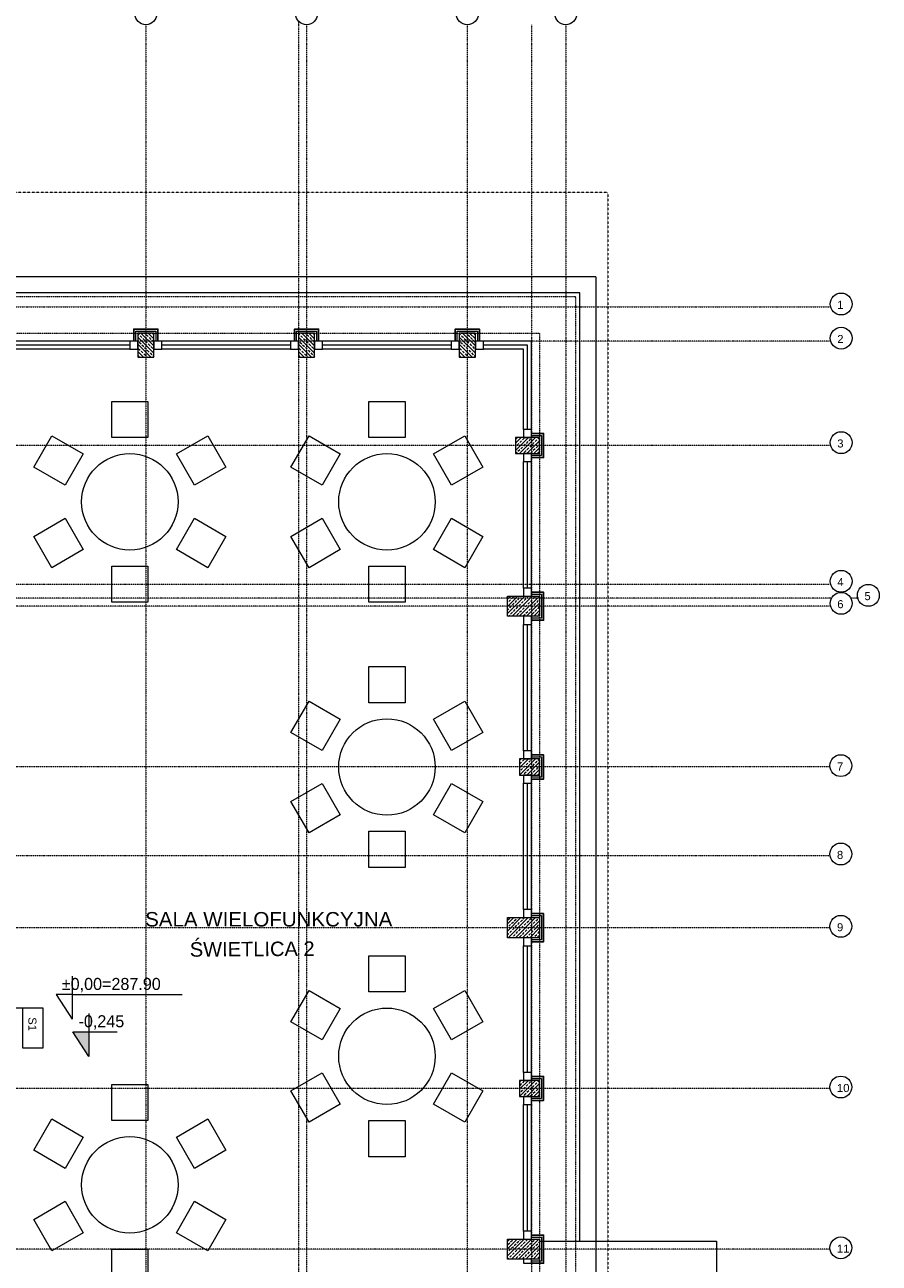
# Model space of a CAD drawing. Header units: millimetres. Extents: x 49908 to 79848, y -11883 to -3092.
# Tile 12 of 222: x 53340 to 54403, y -5444 to -3903. Entities that reach past the tile are written whole.
import ezdxf
from ezdxf.enums import TextEntityAlignment as Align

# ---------------------------------------------------------------- set-up
doc = ezdxf.new("R2010")
doc.units = ezdxf.units.MM
for name, pattern in [('0.5_0.5', [10, 5, -5]), ('AUSGEZOGEN', [0]), ('DASHDOT', [1, 0.5, -0.25, 0, -0.25]), ('DASHED', [19.05, 12.7, -6.35])]:
    doc.linetypes.add(name, pattern=pattern)
doc.layers.get('0').update_dxf_attribs({"color": 9, "lineweight": 9})
for name, color, linetype, lineweight in [('A stolarka', 9, 'Continuous', 9), ('A wyp ruchome', 9, 'Continuous', 9), ('A_CIENKA', 9, 'Continuous', 9), ('A_HATCH', 9, 'Continuous', 9), ('A_IZOLACJA', 9, 'ZIGZAG', 9), ('A_KONSTRUKCJA', 9, 'Continuous', 25), ('A_OSIE', 9, 'DASHDOT', 9), ('A_PRZERYW', 9, 'DASHED', 9), ('A_WIDOK', 9, 'Continuous', 9), ('\x9dciany', 9, 'Continuous', 9)]:
    doc.layers.add(name, color=color, linetype=linetype, lineweight=lineweight)
doc.layers.add('A_WYMIAR', color=9, linetype='Continuous', lineweight=5, transparency=0.2)
doc.styles.add('Arial', font='arial.ttf')
doc.styles.add('Arial CE', font='arial.ttf')
doc.linetypes.add('ZIGZAG', pattern='A,0.00254,-5.08,[131,ltypeshp.shx,S=5.08,R=0,X=-5.08,Y=0],-10.16,[131,ltypeshp.shx,S=5.08,R=180,X=5.08,Y=0],-5.08', length=20.32254)
pattern_1 = [(45, (0, -25), (-4.49012806, 4.49012806), []), (45, (4.49, -25), (-4.49012806, 4.49012806), [3.175, -1.5875])]

msp = doc.modelspace()

# ---------------------------------------------------------------- hatches: boundary and pattern name
at = {"lineweight": 5, "ltscale": 0.25}
h = msp.add_hatch(dxfattribs=at)
h.set_pattern_fill('ANSI33', color=256, angle=270, style=0)
h.set_pattern_definition([(315, (53475.4694, -4286.6265), (4.4901, 4.4901), []), (315, (53475.4694, -4291.1166), (4.4901, 4.4901), [3.175, -1.5875])])
h.paths.add_polyline_path([(53500.5, -4286.6), (53480.5, -4286.6), (53480.5, -4316.6), (53500.5, -4316.6)])
h = msp.add_hatch(dxfattribs=at)
h.set_pattern_fill('ANSI33', color=256, angle=270, style=0)
h.set_pattern_definition([(315, (53675.4694, -4286.6265), (4.4901, 4.4901), []), (315, (53675.4694, -4291.1166), (4.4901, 4.4901), [3.175, -1.5875])])
h.paths.add_polyline_path([(53700.5, -4286.6), (53680.5, -4286.6), (53680.5, -4316.6), (53700.5, -4316.6)])
h = msp.add_hatch(dxfattribs=at)
h.set_pattern_fill('ANSI33', color=256, angle=270, style=0)
h.set_pattern_definition([(315, (53875.4694, -4286.6265), (4.4901, 4.4901), []), (315, (53875.4694, -4291.1166), (4.4901, 4.4901), [3.175, -1.5875])])
h.paths.add_polyline_path([(53900.5, -4286.6), (53880.5, -4286.6), (53880.5, -4316.6), (53900.5, -4316.6)])
h = msp.add_hatch(dxfattribs=at)
h.set_pattern_fill('ANSI33', color=256, angle=180, style=0)
h.set_pattern_definition([(225, (53980.4694, -4411.6265), (4.4901, -4.4901), []), (225, (53975.979, -4411.6265), (4.4901, -4.4901), [3.175, -1.5875])])
h.paths.add_polyline_path([(53980.5, -4436.6), (53980.5, -4416.6), (53950.5, -4416.6), (53950.5, -4436.6)])
h = msp.add_hatch(dxfattribs=at)
h.set_pattern_fill('ANSI33', color=256, angle=90, style=0)
h.set_pattern_definition(pattern_1)
h.paths.add_polyline_path([(53980.5, -4639.1), (53940.5, -4639.1), (53940.5, -4614.1), (53980.5, -4614.1)])
h = msp.add_hatch(dxfattribs=at)
h.set_pattern_fill('ANSI33', color=256, angle=180, style=0)
h.set_pattern_definition([(225, (53980.4694, -4811.6265), (4.4901, -4.4901), []), (225, (53975.979, -4811.6265), (4.4901, -4.4901), [3.175, -1.5875])])
h.paths.add_polyline_path([(53980.5, -4836.6), (53980.5, -4816.6), (53955.5, -4816.6), (53955.5, -4836.6)])
h = msp.add_hatch(dxfattribs=at)
h.set_pattern_fill('ANSI33', color=256, angle=90, style=0)
h.set_pattern_definition(pattern_1)
h.paths.add_polyline_path([(53980.5, -5039.1), (53940.5, -5039.1), (53940.5, -5014.1), (53980.5, -5014.1)])
h = msp.add_hatch(dxfattribs=at)
h.set_pattern_fill('ANSI33', color=256, angle=180, style=0)
h.set_pattern_definition([(225, (53980.4694, -5211.6265), (4.4901, -4.4901), []), (225, (53975.979, -5211.6265), (4.4901, -4.4901), [3.175, -1.5875])])
h.paths.add_polyline_path([(53980.5, -5236.6), (53980.5, -5216.6), (53955.5, -5216.6), (53955.5, -5236.6)])
h = msp.add_hatch(dxfattribs=at)
h.set_pattern_fill('ANSI33', color=256, angle=90, style=0)
h.set_pattern_definition(pattern_1)
h.paths.add_polyline_path([(53980.5, -5439.1), (53940.5, -5439.1), (53940.5, -5414.1), (53980.5, -5414.1)])
at = {"layer": 'A_CIENKA', "transparency": 33554687}
h = msp.add_hatch(color=256, dxfattribs=at)
h.dxf.hatch_style = 1
h.paths.add_polyline_path([(53419.7, -5156.1), (53399.7, -5156.1), (53419.7, -5186.9)])

# ---------------------------------------------------------------- linework, layer by layer
for p, q in [((54030.5, -4236.6), (53300.5, -4236.6)), ((54030.5, -5416.6), (54030.5, -4236.6)), ((53980.5, -5416.6), (54200.5, -5416.6))]:
    msp.add_line(p, q)
for points in [[(53500.5, -4286.6), (53480.5, -4286.6), (53480.5, -4316.6), (53500.5, -4316.6)], [(53700.5, -4286.6), (53680.5, -4286.6), (53680.5, -4316.6), (53700.5, -4316.6)], [(53900.5, -4286.6), (53880.5, -4286.6), (53880.5, -4316.6), (53900.5, -4316.6)], [(53980.5, -4436.6), (53980.5, -4416.6), (53950.5, -4416.6), (53950.5, -4436.6)], [(53980.5, -4639.1), (53940.5, -4639.1), (53940.5, -4614.1), (53980.5, -4614.1)], [(53980.5, -4836.6), (53980.5, -4816.6), (53955.5, -4816.6), (53955.5, -4836.6)], [(53980.5, -5039.1), (53940.5, -5039.1), (53940.5, -5014.1), (53980.5, -5014.1)], [(53980.5, -5236.6), (53980.5, -5216.6), (53955.5, -5216.6), (53955.5, -5236.6)], [(53980.5, -5439.1), (53940.5, -5439.1), (53940.5, -5414.1), (53980.5, -5414.1)]]:
    msp.add_lwpolyline(points, close=True)
at = {"layer": 'A stolarka'}
for points in [[(53480.5, -4296.6), (53300.5, -4296.6)], [(53480.5, -4306.6), (53480.5, -4296.6), (53470.5, -4296.6), (53470.5, -4306.6), (53480.5, -4306.6)], [(53680.5, -4296.6), (53500.5, -4296.6)], [(53510.5, -4306.6), (53510.5, -4296.6), (53500.5, -4296.6), (53500.5, -4306.6), (53510.5, -4306.6)], [(53680.5, -4306.6), (53680.5, -4296.6), (53670.5, -4296.6), (53670.5, -4306.6), (53680.5, -4306.6)], [(53880.5, -4296.6), (53700.5, -4296.6)], [(53710.5, -4306.6), (53710.5, -4296.6), (53700.5, -4296.6), (53700.5, -4306.6), (53710.5, -4306.6)], [(53880.5, -4306.6), (53880.5, -4296.6), (53870.5, -4296.6), (53870.5, -4306.6), (53880.5, -4306.6)], [(53970.5, -4416.6), (53970.5, -4296.6), (53900.5, -4296.6)], [(53910.5, -4306.6), (53910.5, -4296.6), (53900.5, -4296.6), (53900.5, -4306.6), (53910.5, -4306.6)], [(53470.5, -4301.6), (53310.5, -4301.6)], [(53470.5, -4306.6), (53310.5, -4306.6)], [(53670.5, -4301.6), (53510.5, -4301.6)], [(53670.5, -4306.6), (53510.5, -4306.6)], [(53870.5, -4301.6), (53710.5, -4301.6)], [(53870.5, -4306.6), (53710.5, -4306.6)], [(53965.5, -4406.6), (53965.5, -4301.6), (53910.5, -4301.6)], [(53960.5, -4406.6), (53960.5, -4306.6), (53910.5, -4306.6)], [(53970.5, -4416.6), (53970.5, -4406.6), (53960.5, -4406.6), (53960.5, -4416.6), (53970.5, -4416.6)], [(53970.5, -4446.6), (53970.5, -4436.6), (53960.5, -4436.6), (53960.5, -4446.6), (53970.5, -4446.6)], [(53970.5, -4614.1), (53970.5, -4436.6)], [(53960.5, -4604.1), (53960.5, -4446.6)], [(53965.5, -4604.1), (53965.5, -4446.6)], [(53970.5, -4614.1), (53970.5, -4604.1), (53960.5, -4604.1), (53960.5, -4614.1), (53970.5, -4614.1)], [(53970.5, -4649.1), (53970.5, -4639.1), (53960.5, -4639.1), (53960.5, -4649.1), (53970.5, -4649.1)], [(53960.5, -4806.6), (53960.5, -4649.1)], [(53965.5, -4806.6), (53965.5, -4649.1)], [(53970.5, -4816.6), (53970.5, -4639.1)], [(53970.5, -4816.6), (53970.5, -4806.6), (53960.5, -4806.6), (53960.5, -4816.6), (53970.5, -4816.6)], [(53970.5, -4846.6), (53970.5, -4836.6), (53960.5, -4836.6), (53960.5, -4846.6), (53970.5, -4846.6)], [(53970.5, -5014.1), (53970.5, -4836.6)], [(53960.5, -5004.1), (53960.5, -4846.6)], [(53965.5, -5004.1), (53965.5, -4846.6)], [(53970.5, -5014.1), (53970.5, -5004.1), (53960.5, -5004.1), (53960.5, -5014.1), (53970.5, -5014.1)], [(53970.5, -5049.1), (53970.5, -5039.1), (53960.5, -5039.1), (53960.5, -5049.1), (53970.5, -5049.1)], [(53970.5, -5216.6), (53970.5, -5039.1)], [(53960.5, -5206.6), (53960.5, -5049.1)], [(53965.5, -5206.6), (53965.5, -5049.1)], [(53970.5, -5216.6), (53970.5, -5206.6), (53960.5, -5206.6), (53960.5, -5216.6), (53970.5, -5216.6)], [(53970.5, -5246.6), (53970.5, -5236.6), (53960.5, -5236.6), (53960.5, -5246.6), (53970.5, -5246.6)], [(53970.5, -5414.1), (53970.5, -5236.6)], [(53960.5, -5404.1), (53960.5, -5246.6)], [(53965.5, -5404.1), (53965.5, -5246.6)], [(53970.5, -5414.1), (53970.5, -5404.1), (53960.5, -5404.1), (53960.5, -5414.1), (53970.5, -5414.1)]]:
    msp.add_lwpolyline(points, dxfattribs=at)
at = {"layer": 'A stolarka', "linetype": 'AUSGEZOGEN', "lineweight": 0}
msp.add_lwpolyline([(53960.5, -5439.1), (53960.5, -5444.1), (53970.5, -5444.1), (53970.5, -5439.1)], close=True, dxfattribs=at)
at = {"layer": 'A wyp ruchome'}
for points in [[(53493, -4416.6), (53448, -4416.6), (53448, -4371.6), (53493, -4371.6), (53493, -4416.6)], [(53813, -4416.6), (53768, -4416.6), (53768, -4371.6), (53813, -4371.6), (53813, -4416.6)], [(53412.4, -4437.1), (53389.9, -4476.1), (53351, -4453.6), (53373.5, -4414.6), (53412.4, -4437.1)], [(53551, -4476.1), (53528.5, -4437.1), (53567.5, -4414.6), (53590, -4453.6), (53551, -4476.1)], [(53732.4, -4437.1), (53709.9, -4476.1), (53671, -4453.6), (53693.5, -4414.6), (53732.4, -4437.1)], [(53871, -4476.1), (53848.5, -4437.1), (53887.5, -4414.6), (53910, -4453.6), (53871, -4476.1)], [(53389.9, -4517.1), (53412.4, -4556.1), (53373.5, -4578.6), (53351, -4539.6), (53389.9, -4517.1)], [(53528.5, -4556.1), (53551, -4517.1), (53590, -4539.6), (53567.5, -4578.6), (53528.5, -4556.1)], [(53709.9, -4517.1), (53732.4, -4556.1), (53693.5, -4578.6), (53671, -4539.6), (53709.9, -4517.1)], [(53848.5, -4556.1), (53871, -4517.1), (53910, -4539.6), (53887.5, -4578.6), (53848.5, -4556.1)], [(53448, -4576.6), (53493, -4576.6), (53493, -4621.6), (53448, -4621.6), (53448, -4576.6)], [(53768, -4576.6), (53813, -4576.6), (53813, -4621.6), (53768, -4621.6), (53768, -4576.6)], [(53813, -4746.6), (53768, -4746.6), (53768, -4701.6), (53813, -4701.6), (53813, -4746.6)], [(53732.4, -4767.1), (53709.9, -4806.1), (53671, -4783.6), (53693.5, -4744.6), (53732.4, -4767.1)], [(53871, -4806.1), (53848.5, -4767.1), (53887.5, -4744.6), (53910, -4783.6), (53871, -4806.1)], [(53709.9, -4847.1), (53732.4, -4886.1), (53693.5, -4908.6), (53671, -4869.6), (53709.9, -4847.1)], [(53848.5, -4886.1), (53871, -4847.1), (53910, -4869.6), (53887.5, -4908.6), (53848.5, -4886.1)], [(53768, -4906.6), (53813, -4906.6), (53813, -4951.6), (53768, -4951.6), (53768, -4906.6)], [(53813, -5106.6), (53768, -5106.6), (53768, -5061.6), (53813, -5061.6), (53813, -5106.6)], [(53732.4, -5127.1), (53709.9, -5166.1), (53671, -5143.6), (53693.5, -5104.6), (53732.4, -5127.1)], [(53871, -5166.1), (53848.5, -5127.1), (53887.5, -5104.6), (53910, -5143.6), (53871, -5166.1)], [(53709.9, -5207.1), (53732.4, -5246.1), (53693.5, -5268.6), (53671, -5229.6), (53709.9, -5207.1)], [(53848.5, -5246.1), (53871, -5207.1), (53910, -5229.6), (53887.5, -5268.6), (53848.5, -5246.1)], [(53493, -5266.6), (53448, -5266.6), (53448, -5221.6), (53493, -5221.6), (53493, -5266.6)], [(53412.4, -5287.1), (53389.9, -5326.1), (53351, -5303.6), (53373.5, -5264.6), (53412.4, -5287.1)], [(53551, -5326.1), (53528.5, -5287.1), (53567.5, -5264.6), (53590, -5303.6), (53551, -5326.1)], [(53768, -5266.6), (53813, -5266.6), (53813, -5311.6), (53768, -5311.6), (53768, -5266.6)], [(53389.9, -5367.1), (53412.4, -5406.1), (53373.5, -5428.6), (53351, -5389.6), (53389.9, -5367.1)], [(53528.5, -5406.1), (53551, -5367.1), (53590, -5389.6), (53567.5, -5428.6), (53528.5, -5406.1)], [(53448, -5426.6), (53493, -5426.6), (53493, -5471.6), (53448, -5471.6), (53448, -5426.6)]]:
    msp.add_lwpolyline(points, close=True, dxfattribs=at)
for centre in [(53470.5, -4496.6), (53790.5, -4496.6), (53790.5, -4826.6), (53790.5, -5186.6), (53470.5, -5346.6)]:
    msp.add_circle(centre, 60, dxfattribs=at)
at = {"layer": 'A_CIENKA'}
for p, q in [((53398.9, -5087), (53398.9, -5140.5)), ((53398.9, -5109.7), (53378.9, -5109.7)), ((53378.9, -5109.7), (53398.9, -5140.5)), ((53398.9, -5109.7), (53535.5, -5109.7))]:
    msp.add_line(p, q, dxfattribs=at)
msp.add_lwpolyline([(53419.7, -5133.5), (53419.7, -5186.9), (53399.7, -5156.1), (53419.7, -5156.1), (53454.6, -5156.1)], dxfattribs=at)
at = {"layer": 'A_HATCH'}
msp.add_line((54200.5, -5416.6), (54200.5, -6936.6), dxfattribs=at)
at = {"layer": 'A_IZOLACJA', "ltscale": 0.005}
for points in [[(53478, -4296.6), (53478, -4284.1), (53503, -4284.1), (53503, -4296.6)], [(53678, -4296.6), (53678, -4284.1), (53703, -4284.1), (53703, -4296.6)], [(53878, -4296.6), (53878, -4284.1), (53903, -4284.1), (53903, -4296.6)], [(53970.5, -4414.1), (53983, -4414.1), (53983, -4439.1), (53970.5, -4439.1)], [(53970.5, -4611.6), (53983, -4611.6), (53983, -4641.6), (53970.5, -4641.6)], [(53970.5, -4814.1), (53983, -4814.1), (53983, -4839.1), (53970.5, -4839.1)], [(53970.5, -5011.6), (53983, -5011.6), (53983, -5041.6), (53970.5, -5041.6)], [(53970.5, -5214.1), (53983, -5214.1), (53983, -5239.1), (53970.5, -5239.1)], [(53970.5, -5411.6), (53983, -5411.6), (53983, -5441.6), (53970.5, -5441.6)]]:
    msp.add_lwpolyline(points, dxfattribs=at)
at = {"layer": 'A_KONSTRUKCJA'}
for points in [[(53475.5, -4296.6), (53475.5, -4281.6), (53505.5, -4281.6), (53505.5, -4296.6)], [(53675.5, -4296.6), (53675.5, -4281.6), (53705.5, -4281.6), (53705.5, -4296.6)], [(53875.5, -4296.6), (53875.5, -4281.6), (53905.5, -4281.6), (53905.5, -4296.6)], [(53970.5, -4411.6), (53985.5, -4411.6), (53985.5, -4441.6), (53970.5, -4441.6)], [(53970.5, -4609.1), (53985.5, -4609.1), (53985.5, -4644.1), (53970.5, -4644.1)], [(53970.5, -4811.6), (53985.5, -4811.6), (53985.5, -4841.6), (53970.5, -4841.6)], [(53970.5, -5009.1), (53985.5, -5009.1), (53985.5, -5044.1), (53970.5, -5044.1)], [(53970.5, -5211.6), (53985.5, -5211.6), (53985.5, -5241.6), (53970.5, -5241.6)], [(53970.5, -5409.1), (53985.5, -5409.1), (53985.5, -5444.1), (53970.5, -5444.1)]]:
    msp.add_lwpolyline(points, dxfattribs=at)
at = {"layer": 'A_OSIE', "ltscale": 0.3, "transparency": 33554559}
for p, q in [((53680.5, -3898.7), (53680.5, -7144.4)), ((53490.5, -3903), (53490.5, -7140.1)), ((53690.5, -3903), (53690.5, -7140.1)), ((53890.5, -3903), (53890.5, -7140.1)), ((53970.5, -3903), (53970.5, -7140.1)), ((54013, -3903), (54013, -7140.1)), ((51440.8, -4254.1), (54342.6, -4254.1)), ((54341.8, -4296.6), (51440.8, -4296.6)), ((54341.8, -4426.6), (51440.8, -4426.6)), ((51440.8, -4599.1), (54341.8, -4599.1)), ((54343.7, -4616.6), (51440.8, -4616.6)), ((54377.4, -4616.6), (54367.8, -4616.6)), ((54341.8, -4626.6), (51440.8, -4626.6)), ((54341.8, -4826.6), (51440.8, -4826.6)), ((51440.8, -4936.6), (54341.8, -4936.6)), ((54341.8, -5026.6), (51440.8, -5026.6)), ((54341.8, -5226.6), (51440.8, -5226.6)), ((54341.8, -5426.6), (51440.8, -5426.6))]:
    msp.add_line(p, q, dxfattribs=at)
at = {"layer": 'A_PRZERYW', "ltscale": 0.01}
for points in [[(54025.5, -5826.6), (54025.5, -4241.6), (53100.5, -4241.6)], [(53100.5, -4286.6), (53980.5, -4286.6), (53980.5, -5826.6)]]:
    msp.add_lwpolyline(points, dxfattribs=at)
at = {"layer": 'A_WIDOK', "linetype": '0.5_0.5', "ltscale": 0.02}
for q in [(52465.5, -4111.6), (54065.5, -5826.6)]:
    msp.add_line((54065.5, -4111.6), q, dxfattribs=at)
at = {"layer": 'A_WYMIAR'}
msp.add_lwpolyline([(53280.5, -5126.3), (53362.4, -5126.3), (53362.4, -5176.3), (53342.4, -5176.3), (53337.4, -5176.3), (53337.4, -5126.3)], dxfattribs=at)
for centre in [(53490.5, -3889.4), (53690.5, -3889.4), (53890.5, -3889.4), (54013, -3889.4), (54355.7, -4250.5), (54355.7, -4293), (54355.7, -4423), (54355.7, -4595.5), (54389.5, -4613), (54355.7, -4623), (54355.3, -4824.9), (54355.3, -4934.9), (54355.3, -5024.9), (54355.3, -5224.9), (54355.3, -5424.9)]:
    msp.add_circle(centre, 13.6, dxfattribs=at)
at = {"layer": '\x9dciany'}
for q in [(53100.5, -4216.6), (54050.5, -5826.6)]:
    msp.add_line((54050.5, -4216.6), q, dxfattribs=at)

# ---------------------------------------------------------------- texts
at = {"layer": 'A_CIENKA', "char_height": 15, "attachment_point": 1}
for s, width, heights, insert in [('%%P0,00=287.90', 222.066, [17.5], (53385.9, -5089.1)), ('-0,245', 48.771, [0], (53406.7, -5135.5))]:
    msp.add_mtext_dynamic_manual_height_columns(s, width=width, gutter_width=17.5, heights=heights, dxfattribs=dict(at, insert=insert))
at = {"layer": 'A_WYMIAR', "char_height": 10, "attachment_point": 1, "style": 'Arial'}
for s, insert in [('1', (54350.9, -4246.5)), ('2', (54350.9, -4289)), ('3', (54350.9, -4419)), ('4', (54350.9, -4591.5)), ('6', (54350.9, -4619)), ('5', (54384.7, -4609)), ('7', (54350.5, -4821)), ('8', (54350.5, -4931)), ('9', (54350.5, -5021)), ('10', (54350.5, -5221)), ('11', (54350.5, -5421))]:
    msp.add_mtext_dynamic_manual_height_columns(s, width=473.698, gutter_width=1.25, heights=[0], dxfattribs=dict(at, insert=insert))
at = {"layer": 'A_WYMIAR', "insert": (53354.3, -5138), "char_height": 10, "attachment_point": 1, "rotation": 270, "style": 'Arial'}
msp.add_mtext_dynamic_manual_height_columns('S1', width=473.698, gutter_width=1.25, heights=[9.22], dxfattribs=at)
at = {"layer": '\x9dciany', "linetype": 'Continuous', "lineweight": 35, "style": 'Arial CE', "width": 1.014337}
msp.add_text('SALA WIELOFUNKCYJNA', height=18, dxfattribs=at).set_placement((53489.6, -5025.1), (53797.2, -5025.1), align=Align.FIT)
at = {"layer": '\x9dciany', "style": 'Arial CE', "width": 0.992471}
msp.add_text('ŚWIETLICA 2', height=18, rotation=0.4007, dxfattribs=at).set_placement((53545.2, -5062.7), (53700.5, -5061.6), align=Align.FIT)
at = {"layer": '\x9dciany', "linetype": 'Continuous', "lineweight": 35, "style": 'Arial CE', "width": 0.992471}
msp.add_text('ŚWIETLICA 2', height=18, rotation=0.4007, dxfattribs=at).set_placement((53545.2, -5062.7), (53700.5, -5061.6), align=Align.FIT)

doc.saveas('drawing.dxf')
